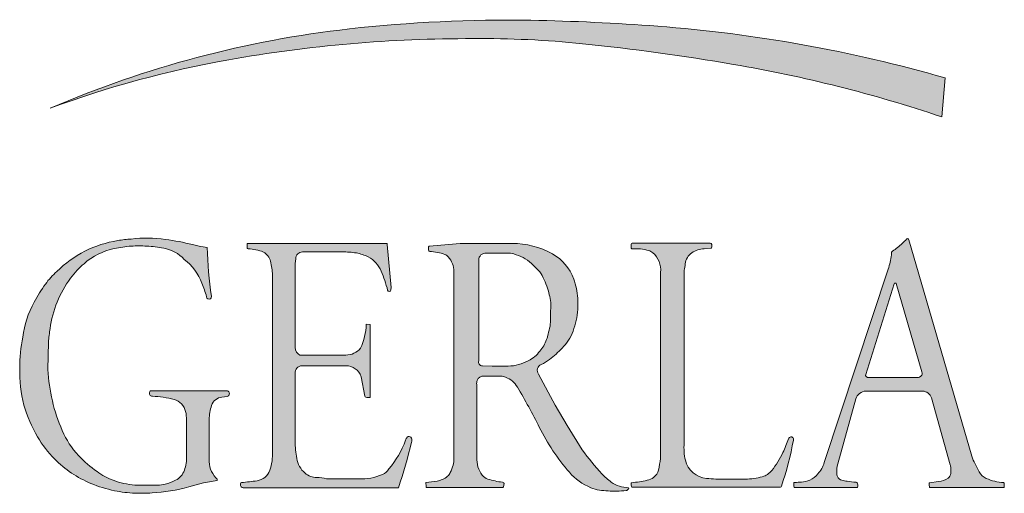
# Paper-space layout 'A0' of a CAD drawing. Header units: metres. Extents: x 0 to 1189, y 0 to 841.
# Tile 6 of 15: x 1100.61 to 1116.23, y 27.93 to 35.45. Entities that reach past the tile are written whole.
import ezdxf
from ezdxf.enums import TextEntityAlignment as Align

# ---------------------------------------------------------------- set-up
doc = ezdxf.new("R2010")
doc.units = ezdxf.units.M
doc.header["$LTSCALE"] = 0.5
doc.layers.get('0').update_dxf_attribs({"lineweight": 13})
doc.layers.add('22BMALSTBC_VOLGER-ZW', color=7, linetype='Continuous', lineweight=13)
doc.styles.add('ambacht', font='isocp.shx')
doc.styles.add('ISO', font='iso', dxfattribs={"height": 2.5})

# ---------------------------------------------------------------- blocks, each defined once
blk = doc.blocks.new('VOLGER-ZW')
h = blk.add_hatch(color=8)
edge = h.paths.add_edge_path()
edge.add_arc((-71.30466688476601, 8.736466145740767), 16.67060041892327, 96.39845851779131, 113.34533776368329, ccw=False)
edge.add_arc((-70.66731337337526, 3.052951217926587), 22.38974033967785, 89.01934509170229, 96.39845851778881, ccw=False)
edge.add_arc((-70.86864222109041, -8.70874674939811), 34.15316128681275, 85.63866832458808, 89.01934509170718, ccw=False)
edge.add_arc((-70.0029028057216, 2.642688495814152), 22.76876025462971, 73.96449187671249, 85.6386683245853, ccw=False)
edge.add_line((-63.71341919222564, 24.52553199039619), (-63.76669977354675, 23.90606975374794))
edge.add_arc((-70.78679494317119, 3.037872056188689), 22.01734342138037, 71.4069780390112, 80.28149149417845)
edge.add_arc((-73.1984427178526, -11.04345817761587), 36.30369726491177, 80.28149149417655, 84.09614735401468)
edge.add_arc((-71.03936932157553, 9.835732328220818), 15.3131709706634, 84.09614735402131, 90.6010562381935)
edge.add_arc((-71.27915327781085, 3.443527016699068), 21.70467799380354, 89.791072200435, 100.0794970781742)
edge.add_arc((-72.21189844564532, 8.690803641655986), 16.37514466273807, 100.0794970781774, 110.3662015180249)
h = blk.add_hatch(color=8)
edge = h.paths.add_edge_path(flags=16)
edge.add_arc((-68.82560886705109, 20.72970339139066), 1.149645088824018, 174.8898118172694, 182.5246915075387)
edge.add_arc((-70.39361008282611, 20.66056595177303), 0.4198796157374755, -15.080483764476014, 2.5246915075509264, ccw=False)
edge.add_arc((-68.21557729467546, 20.07368342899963), 1.835837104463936, 164.9195162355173, 169.187088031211)
edge.add_arc((-70.16698432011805, 20.44639001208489), 0.1508434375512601, 328.12207636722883, 349.1870880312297, ccw=False)
edge.add_arc((-70.44937007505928, 20.48625888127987), 0.4275278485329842, 315.4158454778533, 343.76447821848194, ccw=False)
edge.add_arc((-70.50416186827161, 20.42385928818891), 0.4308021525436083, 294.5323391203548, 326.5110757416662, ccw=False)
edge.add_arc((-70.65727892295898, 20.6288481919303), 0.6830138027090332, 271.2613722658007, 299.08226474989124, ccw=False)
edge.add_line((-70.64224352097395, 19.94599989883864), (-70.89995117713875, 19.94599989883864))
edge.add_line((-70.89995117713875, 19.94599989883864), (-71.05398180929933, 19.95158003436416))
edge.add_arc((-71.05398180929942, 20.01190037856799), 0.0603203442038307, 163.0608055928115, 270.000000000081, ccw=False)
edge.add_line((-71.11168512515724, 20.02947511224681), (-71.11168512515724, 21.63013982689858))
edge.add_arc((-70.99945279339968, 21.63013982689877), 0.1122323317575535, 86.80102803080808, 180.0000000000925, ccw=False)
edge.add_line((-70.99318982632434, 21.74219727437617), (-70.66017003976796, 21.74219727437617))
edge.add_arc((-70.66017003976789, 21.36431562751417), 0.3778816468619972, 74.16460170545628, 90.0000000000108, ccw=False)
edge.add_arc((-70.7948020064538, 20.8896558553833), 0.8712655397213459, 63.73268603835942, 74.16460170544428, ccw=False)
edge.add_arc((-70.6532367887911, 21.17650316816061), 0.5513872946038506, 46.45237171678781, 63.73268603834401, ccw=False)
edge.add_arc((-72.31859870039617, 19.42449696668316), 2.968608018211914, 43.561336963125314, 46.45237171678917, ccw=False)
edge.add_arc((-70.47785738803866, 21.17504419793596), 0.4283827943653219, 24.267783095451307, 43.56133696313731, ccw=False)
edge.add_arc((-71.6608161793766, 20.64171839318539), 1.726006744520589, 14.74909206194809, 24.2677830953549, ccw=False)
edge.add_arc((-70.69245678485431, 20.89664973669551), 0.7246527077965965, -5.110188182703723, 14.749092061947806, ccw=False)
edge = h.paths.add_edge_path()
edge.add_arc((-70.61869540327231, 18.49397393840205), 0.5258202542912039, 179.9999999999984, 196.2679089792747, ccw=False)
edge.add_line((-71.14451565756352, 18.49397393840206), (-71.14451565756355, 19.65410054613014))
edge.add_arc((-71.01474002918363, 19.66990570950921), 0.1307345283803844, 158.2635313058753, 186.9437639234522, ccw=False)
edge.add_arc((-71.03198666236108, 19.67678169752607), 0.1121677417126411, 90.00000000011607, 158.2635313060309, ccw=False)
edge.add_line((-71.0319866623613, 19.78894943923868), (-70.76082323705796, 19.78894943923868))
edge.add_arc((-70.84319979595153, 19.32879390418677), 0.4674708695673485, 70.35579518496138, 79.85048177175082, ccw=False)
edge.add_arc((-70.80604978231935, 19.4328691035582), 0.3569639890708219, 30.422629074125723, 70.35579518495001, ccw=False)
edge.add_arc((-80.13400240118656, 13.95523845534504), 11.17431752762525, 26.69363257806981, 30.422629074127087, ccw=False)
edge.add_arc((-67.01376885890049, 20.55220165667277), 3.511064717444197, 206.693632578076, 220.7582033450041)
edge.add_arc((-68.97491976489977, 18.86829613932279), 0.9261931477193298, 221.0590138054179, 247.0982747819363)
edge.add_arc((-69.11596984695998, 18.53441187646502), 0.563737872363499, 247.0982747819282, 261.800139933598)
edge.add_arc((-68.96072010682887, 19.61178907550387), 1.652243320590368, 261.8001399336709, 271.380985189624)
edge.add_arc((-68.96246444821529, 19.68414614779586), 1.724621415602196, 271.3809851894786, 276.3370379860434)
edge.add_arc((-68.77514292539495, 17.99740653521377), 0.02751214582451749, 276.3370379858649, 311.2559762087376)
edge.add_line((-68.75700074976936, 17.97672370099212), (-68.72993739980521, 18.00046261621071))
edge.add_line((-68.72993739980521, 18.00046261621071), (-68.73712771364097, 18.01301294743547))
edge.add_arc((-68.72005299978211, 18.51662353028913), 0.5038999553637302, 235.1067153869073, 268.0581535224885, ccw=False)
edge.add_arc((-68.50999440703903, 18.817810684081), 0.8711033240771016, 222.1066935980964, 235.1067153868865, ccw=False)
edge.add_arc((-65.24170632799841, 21.77162920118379), 5.276412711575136, 216.7345966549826, 222.1066935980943, ccw=False)
edge.add_line((-69.47030070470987, 18.61575837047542), (-69.71125486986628, 19.00228758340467))
edge.add_line((-69.71125486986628, 19.00228758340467), (-69.89952297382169, 19.3279916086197))
edge.add_line((-69.89952297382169, 19.3279916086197), (-70.16210719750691, 19.82002822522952))
edge.add_arc((-70.08198692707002, 19.88057216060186), 0.1004232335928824, 113.0124142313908, 217.0769972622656, ccw=False)
edge.add_arc((-70.35204106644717, 20.51639678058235), 0.5903749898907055, 293.0124142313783, 308.1652791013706)
edge.add_arc((-71.28415509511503, 21.70238058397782), 2.09881595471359, 308.1652791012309, 315.4998106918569)
edge.add_arc((-70.33189697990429, 20.76659295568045), 0.7637152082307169, 315.4998106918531, 339.7912792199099)
edge.add_arc((-70.78732120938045, 20.93423515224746), 1.249014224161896, 339.7912792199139, 355.9153074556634)
edge.add_arc((-70.80737195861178, 20.93566702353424), 1.269116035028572, 355.9153074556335, 364.0718584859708)
edge.add_arc((-70.69019948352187, 20.94400820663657), 1.151647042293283, 4.071858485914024, 19.58527003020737)
edge.add_arc((-70.3059146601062, 21.08073456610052), 0.7437635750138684, 19.58527003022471, 60.85561940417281)
edge.add_arc((-70.58115704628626, 20.58712173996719), 1.308929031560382, 60.8556194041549, 89.99999999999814)
edge.add_line((-70.58115704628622, 21.89605077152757), (-71.40660552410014, 21.89605077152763))
edge.add_arc((-3.954949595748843, -747.3122122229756), 772.1600078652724, 95.01143188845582, 95.04791109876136)
edge.add_arc((-71.89084289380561, 21.83748580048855), 0.01640949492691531, 109.5467962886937, 165.2472313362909)
edge.add_arc((-71.79865166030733, 21.81320911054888), 0.1117435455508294, 165.2472313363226, 198.4498041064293)
edge.add_arc((-71.88865544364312, 21.78318191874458), 0.01686302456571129, 198.4498041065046, 267.5533591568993)
edge.add_arc((-71.92467448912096, 20.94019560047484), 0.8268924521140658, 70.45407462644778, 87.55335915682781, ccw=False)
edge.add_arc((-71.6911548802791, 21.59795860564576), 0.1289070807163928, 41.31365928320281, 70.45407462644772, ccw=False)
edge.add_arc((-71.85597604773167, 21.45309003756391), 0.3483448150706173, -1.0054474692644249, 41.31365928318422, ccw=False)
edge.add_line((-71.50768486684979, 21.44697746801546), (-71.50768486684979, 19.69506142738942))
edge.add_line((-71.50768486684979, 19.69506142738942), (-71.50768486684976, 18.47432989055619))
edge.add_arc((-71.79946916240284, 18.45781107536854), 0.2922515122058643, -16.618775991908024, 3.2402332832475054, ccw=False)
edge.add_arc((-72.46486936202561, 18.65641294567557), 0.9866578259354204, 335.9517640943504, 343.3812240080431, ccw=False)
edge.add_arc((-71.71488846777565, 18.32174310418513), 0.1653934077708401, 310.7725914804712, 335.9517640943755, ccw=False)
edge.add_arc((-71.82618798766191, 18.45080960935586), 0.3358215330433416, 279.1819514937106, 310.7725914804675, ccw=False)
edge.add_arc((-72.30864842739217, 21.43556737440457), 3.359320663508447, 276.1621333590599, 279.18195149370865, ccw=False)
edge.add_arc((-71.94768839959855, 18.09229594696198), 0.003380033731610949, 96.16213335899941, 186.8117890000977)
edge.add_arc((-72.57844501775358, 18.01695114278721), 0.6318606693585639, 0.5269484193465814, 6.811789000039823, ccw=False)
edge.add_arc((-71.9436700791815, 18.02278932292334), 0.002941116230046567, 180.5269484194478, 270.0000000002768)
edge.add_line((-71.94367007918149, 18.0198482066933), (-70.72339681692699, 18.0198482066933))
edge.add_arc((-70.50524805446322, 17.94794465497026), 0.229693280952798, 158.8743479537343, 161.7573727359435, ccw=False)
edge.add_arc((-70.85508282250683, 18.08311463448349), 0.1453471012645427, 338.87434795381, 358.4962569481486)
edge.add_arc((-70.726427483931, 18.07973726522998), 0.0166474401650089, 358.4962569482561, 405.2913739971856)
edge.add_arc((-70.74099006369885, 18.06502581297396), 0.03734757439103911, 45.29137399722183, 83.11150888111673)
edge.add_arc((-70.58031014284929, 19.39505309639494), 1.30235038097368, 252.7496641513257, 263.1115088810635, ccw=False)
edge.add_arc((-70.91286578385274, 18.32407107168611), 0.1809246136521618, 217.2027511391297, 252.74966415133, ccw=False)
edge.add_arc((-70.73298250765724, 18.4606235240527), 0.4067665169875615, 196.2679089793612, 217.2027511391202, ccw=False)
h = blk.add_hatch(color=8)
edge = h.paths.add_edge_path()
edge.add_arc((-76.11986606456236, 20.14813637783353), 1.898547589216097, 131.359807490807, 135.9084331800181, ccw=False)
edge.add_arc((-76.67374625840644, 20.77727927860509), 1.060332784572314, 102.01968137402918, 131.3598074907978, ccw=False)
edge.add_arc((-76.5039868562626, 19.97997089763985), 1.875513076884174, 93.68007772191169, 102.01968137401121, ccw=False)
edge.add_arc((-76.49328098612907, 19.81351859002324), 2.04230931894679, 86.73216207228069, 93.68007772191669, ccw=False)
edge.add_arc((-76.49599004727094, 19.76607149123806), 2.089833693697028, 79.34964314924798, 86.73216207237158, ccw=False)
edge.add_arc((-76.22204483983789, 21.22280271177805), 0.607567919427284, 43.67660861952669, 79.3496431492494, ccw=False)
edge.add_arc((-76.28596404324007, 20.98496824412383), 0.8279766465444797, 19.598385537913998, 52.56086359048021, ccw=False)
edge.add_arc((-76.64764106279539, 20.74533961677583), 1.253435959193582, 13.995179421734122, 24.377553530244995, ccw=False)
edge.add_arc((-75.39178470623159, 21.04860355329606), 0.03962751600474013, 180.1918073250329, 366.9308815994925)
edge.add_arc((-68.71550231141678, 22.02396401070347), 6.707537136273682, 181.6395132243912, 188.3198891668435, ccw=False)
edge.add_line((-75.42029352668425, 21.83205467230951), (-75.48570011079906, 21.83981890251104))
edge.add_arc((-74.59016902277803, 26.2851846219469), 4.53467223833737, 256.4134849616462, 258.6100556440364, ccw=False)
edge.add_arc((-76.733576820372, 17.41626609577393), 4.589576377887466, 76.4134849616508, 81.80941333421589)
edge.add_arc((-76.37534162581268, 19.90514259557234), 2.075050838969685, 81.80941333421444, 96.99771784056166)
edge.add_arc((-76.58749585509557, 20.75795983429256), 1.207460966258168, 91.92921007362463, 101.9668551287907)
edge.add_arc((-76.58115671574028, 20.23741411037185), 1.721017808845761, 98.5780516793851, 135.2777392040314)
edge.add_arc((-77.15889072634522, 20.67338912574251), 1.008393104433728, 129.7713047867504, 145.1564083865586)
edge.add_arc((-75.48935576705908, 19.51114731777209), 3.042638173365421, 145.1564083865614, 151.5311521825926)
edge.add_arc((-76.91668021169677, 20.248835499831), 1.436623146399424, 150.2590439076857, 173.6409887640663)
edge.add_arc((-76.38243322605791, 19.96381438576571), 2.011672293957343, 167.2451037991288, 181.4181880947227)
edge.add_arc((-76.1598746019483, 19.87001782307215), 2.234048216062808, 178.8712544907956, 194.0692059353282)
edge.add_arc((-76.17795449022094, 19.95007550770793), 2.237477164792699, 196.1707901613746, 210.238356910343)
edge.add_arc((-76.57815832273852, 19.71679250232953), 1.774244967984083, 210.2383569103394, 224.5988779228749)
edge.add_arc((-76.59118765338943, 19.70394434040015), 1.75594636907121, 224.5988779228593, 247.4425203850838)
edge.add_arc((-76.47194673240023, 19.99100252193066), 2.066785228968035, 247.4425203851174, 258.3195000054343)
edge.add_arc((-76.49510205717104, 19.87899773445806), 1.952411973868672, 258.3195000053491, 267.9100583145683)
edge.add_arc((-76.46905502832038, 20.59276065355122), 2.666649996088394, 267.9100583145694, 273.7463977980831)
edge.add_arc((-76.494448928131, 20.98057028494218), 3.055290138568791, 273.7463977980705, 284.835279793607)
edge.add_line((-75.71216929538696, 18.02712544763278), (-75.47621394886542, 18.09224832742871))
edge.add_line((-75.47621394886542, 18.09224832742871), (-75.26098131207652, 18.1297795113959))
edge.add_line((-75.26098131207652, 18.1297795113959), (-75.26099738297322, 18.15552507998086))
edge.add_arc((-75.22213579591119, 18.22964398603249), 0.08368891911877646, 222.1707706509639, 242.3313439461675, ccw=False)
edge.add_arc((-74.98390386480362, 18.44543815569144), 0.4051256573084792, 176.7074475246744, 222.1707706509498, ccw=False)
edge.add_line((-75.38836077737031, 18.46870624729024), (-75.38836077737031, 19.09807542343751))
edge.add_arc((-74.68982446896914, 19.0922239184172), 0.6985608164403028, 160.7960605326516, 179.5200554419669, ccw=False)
edge.add_arc((-75.1608608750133, 19.25629246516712), 0.1997684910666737, 97.24561481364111, 160.7960605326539, ccw=False)
edge.add_line((-75.18605628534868, 19.45446572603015), (-75.10417820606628, 19.46579757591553))
edge.add_line((-75.10417820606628, 19.46579757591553), (-75.0811698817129, 19.47293496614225))
edge.add_arc((-75.90363454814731, 19.86996298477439), 0.9132794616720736, 334.2320220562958, 335.3443171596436)
edge.add_arc((-75.12487811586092, 19.51250456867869), 0.05640251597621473, 335.3443171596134, 388.562245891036)
edge.add_arc((-75.09735889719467, 19.5274850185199), 0.02507008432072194, 28.56224589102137, 89.99999999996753)
edge.add_line((-75.09735889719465, 19.55255510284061), (-76.32215874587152, 19.55255510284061))
edge.add_arc((-76.27888659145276, 19.51214622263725), 0.05920605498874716, 136.9596979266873, 154.3868164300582)
edge.add_arc((-76.28775904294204, 19.51639969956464), 0.0493667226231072, 154.3868164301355, 211.004680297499)
edge.add_arc((-76.28846572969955, 19.51597500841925), 0.04854224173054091, 211.0036286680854, 268.0184080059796)
edge.add_arc((-76.34311646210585, 17.93643303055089), 1.531944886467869, 74.93921315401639, 88.0184080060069, ccw=False)
edge.add_arc((-76.01120799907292, 19.1698963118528), 0.2546058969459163, 12.321712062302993, 74.93921315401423, ccw=False)
edge.add_arc((-76.37688053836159, 19.09002163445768), 0.6289003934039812, 6.252776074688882e-13, 12.321712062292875, ccw=False)
edge.add_line((-75.74798014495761, 19.09002163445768), (-75.74798014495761, 18.51534559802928))
edge.add_arc((-76.32838593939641, 18.48828715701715), 0.5810361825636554, -19.598530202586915, 2.669188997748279, ccw=False)
edge.add_arc((-76.04946882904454, 18.38897730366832), 0.284966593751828, 296.45767264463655, 340.4014697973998, ccw=False)
edge.add_arc((-76.32786431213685, 18.94838680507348), 0.909821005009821, 285.35562242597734, 296.4576726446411, ccw=False)
edge.add_arc((-76.20299173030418, 18.49366438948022), 0.438264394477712, 269.6727302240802, 285.35562242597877, ccw=False)
edge.add_line((-76.20549505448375, 18.05540714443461), (-76.56623759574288, 18.05746770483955))
edge.add_arc((-76.47974067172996, 19.29225014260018), 1.237808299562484, 249.5955516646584, 265.99295712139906, ccw=False)
edge.add_arc((-76.53951229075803, 19.13156728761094), 1.066368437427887, 233.9371192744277, 249.5955516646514, ccw=False)
edge.add_arc((-75.7994127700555, 20.14787945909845), 2.323602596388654, 224.3416172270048, 233.93711927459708, ccw=False)
edge.add_arc((-76.43030526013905, 19.47624470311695), 1.403521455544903, 203.2625079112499, 222.7333743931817, ccw=False)
edge.add_arc((-76.4303052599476, 19.47624470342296), 1.403521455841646, 203.2599876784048, 203.26250791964, ccw=False)
edge.add_arc((-75.1773923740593, 20.02698671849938), 2.772113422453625, 182.8241389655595, 203.4914499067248, ccw=False)
edge.add_line((-77.94613897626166, 19.89040311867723), (-77.94008560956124, 20.32737272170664))
edge.add_arc((-66.00859712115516, 18.92607530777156), 12.01349457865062, 172.2683971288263, 173.3015647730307, ccw=False)
edge.add_arc((-76.19693751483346, 20.30931575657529), 1.731683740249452, 143.3963912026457, 172.2683971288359, ccw=False)
edge.add_arc((-76.79854511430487, 20.80562845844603), 0.953613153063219, 135.9084331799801, 145.7827321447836, ccw=False)
h = blk.add_hatch(color=8)
edge = h.paths.add_edge_path()
edge.add_line((-73.915844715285, 19.95219030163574), (-73.22103635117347, 19.95219030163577))
edge.add_arc((-73.21927514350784, 19.69417505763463), 0.2580212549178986, 19.065856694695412, 90.39109394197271, ccw=False)
edge.add_line((-72.97540797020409, 19.77845892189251), (-72.9165501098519, 19.47103628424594))
edge.add_arc((-72.89464223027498, 19.47308496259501), 0.02200346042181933, 185.3423816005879, 253.8389808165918)
edge.add_arc((-72.86446545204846, 19.57721850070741), 0.130421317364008, 253.8389808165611, 281.6851371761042)
edge.add_arc((-72.84587202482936, 19.45744978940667), 0.01115208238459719, 314.5333689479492, 360)
edge.add_line((-72.83471994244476, 19.45744978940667), (-72.83471994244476, 20.60713338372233))
edge.add_arc((-72.80471994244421, 20.60713338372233), 0.03000000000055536, 175.7275221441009, 180.0000000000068, ccw=False)
edge.add_line((-72.83463657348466, 20.60936837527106), (-72.8963552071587, 20.6110356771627))
edge.add_arc((-72.89532559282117, 20.6097249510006), 0.001666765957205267, 128.1506871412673, 178.0388969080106)
edge.add_arc((-73.90320130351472, 20.64423570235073), 1.006799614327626, 335.6875804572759, 358.03889690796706, ccw=False)
edge.add_arc((-73.2213462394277, 20.43046986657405), 0.3095679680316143, 270.22749705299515, 319.57365141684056, ccw=False)
edge.add_line((-73.22011708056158, 20.1209043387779), (-73.94763427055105, 20.11801566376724))
edge.add_arc((-73.88165126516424, 20.24299248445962), 0.1413257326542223, 180.0000000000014, 242.1676511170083, ccw=False)
edge.add_line((-74.02297699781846, 20.24299248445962), (-74.02297699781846, 21.57596569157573))
edge.add_line((-74.02297699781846, 21.57596569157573), (-74.01309498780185, 21.65293112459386))
edge.add_arc((-73.90911410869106, 21.6563557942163), 0.1040372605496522, 90, 181.8863873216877, ccw=False)
edge.add_line((-73.90911410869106, 21.76039305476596), (-73.27890177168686, 21.76039305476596))
edge.add_arc((-73.26473885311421, 20.46704909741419), 1.293421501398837, 80.60891065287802, 90.62739924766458, ccw=False)
edge.add_arc((-73.15559151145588, 21.12699168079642), 0.6245139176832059, 62.30503507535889, 80.60891065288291, ccw=False)
edge.add_arc((-73.07587242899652, 21.27886658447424), 0.4529880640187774, 22.926228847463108, 62.30503507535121, ccw=False)
edge.add_arc((-74.55110251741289, 20.65490900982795), 2.054745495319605, 13.965354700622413, 22.9262288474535, ccw=False)
edge.add_arc((-72.53093352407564, 21.15729642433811), 0.02695474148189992, 193.9653547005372, 358.1263237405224)
edge.add_line((-72.5039931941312, 21.15641511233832), (-72.50271809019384, 21.19539304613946))
edge.add_line((-72.50271809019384, 21.19539304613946), (-72.56271489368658, 21.87620250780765))
edge.add_arc((-72.57847132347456, 21.87781349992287), 0.01583857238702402, 354.1621664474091, 450)
edge.add_line((-72.57847132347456, 21.89365207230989), (-74.76043551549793, 21.89365207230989))
edge.add_line((-74.76043551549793, 21.89365207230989), (-74.7872372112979, 21.89252085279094))
edge.add_line((-74.7872372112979, 21.89252085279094), (-74.78380203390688, 21.81938624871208))
edge.add_arc((-74.76942218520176, 21.828477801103), 0.01701282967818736, 212.3028164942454, 267.1144523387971)
edge.add_arc((-74.80878610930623, 21.0475239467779), 0.7649324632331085, 68.42126416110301, 87.11445233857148, ccw=False)
edge.add_arc((-74.65017671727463, 21.550309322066), 0.241963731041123, 14.716168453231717, 59.52440663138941, ccw=False)
edge.add_arc((-75.43191336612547, 21.34498875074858), 1.050214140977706, 2.5987801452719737, 14.716168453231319, ccw=False)
edge.add_line((-74.38277933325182, 21.3926072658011), (-74.38277933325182, 18.58911055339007))
edge.add_arc((-75.24415012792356, 18.56285670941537), 0.8617707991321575, -18.38991402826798, 1.745785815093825, ccw=False)
edge.add_arc((-74.6593422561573, 18.36843135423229), 0.2454904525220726, 277.3795918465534, 341.6100859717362, ccw=False)
edge.add_arc((-75.92532905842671, 28.14324822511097), 10.10194861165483, 275.97866422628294, 277.3795918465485, ccw=False)
edge.add_arc((-74.8682720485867, 18.07413630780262), 0.02263752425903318, 102.3896179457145, 171.8403137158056)
edge.add_arc((-74.81823644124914, 18.06696199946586), 0.07318485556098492, 171.8403137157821, 212.9609645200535)
edge.add_arc((-74.85044694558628, 18.04607543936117), 0.03479520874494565, 212.9609645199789, 269.9999999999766)
edge.add_line((-74.8504469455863, 18.01128023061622), (-72.3871793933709, 18.01128023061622))
edge.add_arc((-78.70620107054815, 20.20408604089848), 6.688679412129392, 340.8623737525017, 347.3507006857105)
edge.add_arc((-72.2559033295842, 18.7751877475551), 0.08404819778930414, 334.7834508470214, 368.3680439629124)
edge.add_arc((-72.21397252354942, 18.78135565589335), 0.04166617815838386, 8.368043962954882, 54.13258540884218)
edge.add_arc((-72.24694331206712, 18.7357537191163), 0.09793881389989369, 54.1325854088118, 70.98568561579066)
edge.add_arc((-72.22384618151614, 18.80277825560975), 0.02704617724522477, 70.98568561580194, 144.0509306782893)
edge.add_arc((-72.07407954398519, 18.69416969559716), 0.2120485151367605, 144.0509306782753, 159.8262099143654)
edge.add_arc((-73.69704899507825, 19.29046339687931), 1.516996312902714, 319.84873847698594, 339.8262099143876, ccw=False)
edge.add_arc((-72.72858020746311, 18.42991906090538), 0.2243481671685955, 293.49404125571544, 328.37860623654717, ccw=False)
edge.add_arc((-72.97853948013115, 19.00494956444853), 0.8513567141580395, 267.50072313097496, 293.49404125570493, ccw=False)
edge.add_line((-73.0156644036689, 18.15440268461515), (-73.52855419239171, 18.15628215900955))
edge.add_arc((-73.6893337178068, 17.52201942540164), 0.6543235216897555, 75.77568934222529, 89.17109074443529)
edge.add_arc((-73.67557124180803, 18.47324149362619), 0.296998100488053, 229.5986584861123, 269.1710907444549, ccw=False)
edge.add_arc((-73.61479743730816, 18.54464708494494), 0.3907649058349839, 189.5986878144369, 229.5986584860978, ccw=False)
edge.add_arc((-72.38632877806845, 18.75239806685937), 1.636676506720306, 180, 189.598687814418, ccw=False)
edge.add_line((-74.02300528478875, 18.75239806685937), (-74.02300528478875, 19.82949020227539))
edge.add_arc((-73.91584471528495, 19.8440457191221), 0.1081445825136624, 90.00000000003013, 187.735092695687, ccw=False)
h = blk.add_hatch(color=8)
edge = h.paths.add_edge_path()
edge.add_line((-68.67623140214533, 21.89709530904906), (-67.43815604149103, 21.89745419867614))
edge.add_arc((-67.43816473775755, 21.92745419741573), 0.03000000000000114, 269.9999999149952, 270.01660864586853, ccw=False)
edge.add_arc((-67.43816473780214, 21.8728388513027), 0.02461534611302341, 17.84223712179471, 89.9999999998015, ccw=False)
edge.add_arc((-67.49006442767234, 21.85613347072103), 0.0791373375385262, -16.77072224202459, 17.84223712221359, ccw=False)
edge.add_arc((-67.44461171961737, 21.84243582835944), 0.03166551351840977, 307.93900808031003, 343.22927775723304, ccw=False)
edge.add_line((-67.42514305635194, 21.81746232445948), (-67.53780108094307, 21.80941894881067))
edge.add_arc((-67.52116395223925, 21.43598421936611), 0.3738051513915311, 92.55093395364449, 123.762208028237)
edge.add_arc((-67.59381201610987, 21.54465959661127), 0.2430837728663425, 123.7622080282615, 174.2556206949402)
edge.add_arc((-68.64464481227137, 21.65036876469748), 0.813052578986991, 347.06971003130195, 354.255620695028, ccw=False)
edge.add_line((-67.8522087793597, 21.46843572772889), (-67.8522087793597, 18.72193839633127))
edge.add_arc((-67.01973553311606, 18.64720925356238), 0.8358206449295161, 174.8704430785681, 193.5775206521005)
edge.add_arc((-67.46502176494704, 18.5396680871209), 0.3777323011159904, 193.5775206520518, 265.0834524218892)
edge.add_arc((-73.26504085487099, -48.88580779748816), 67.29674604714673, 84.95776991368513, 85.08345242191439, ccw=False)
edge.add_line((-67.35033197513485, 18.15051256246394), (-66.88247366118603, 18.15051256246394))
edge.add_arc((-66.88539426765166, 19.14243803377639), 0.9919297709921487, 270.1687001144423, 285.9670934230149)
edge.add_arc((-66.69363970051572, 18.47225793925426), 0.2948564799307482, 285.9670934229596, 321.3149598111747)
edge.add_arc((-67.56449815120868, 19.16957387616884), 1.410492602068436, 321.3149598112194, 335.0485367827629)
edge.add_arc((-68.70533302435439, 19.70037780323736), 2.668768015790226, 335.0485367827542, 340.1328092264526)
edge.add_arc((-66.1546711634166, 18.77870273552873), 0.04330883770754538, 96.05432438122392, 160.1328092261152, ccw=False)
edge.add_arc((-66.15516835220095, 18.7833904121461), 0.03859486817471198, 11.550996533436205, 96.05432438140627, ccw=False)
edge.add_arc((-66.15548381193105, 18.78332593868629), 0.03891684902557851, -17.962415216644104, 11.550996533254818, ccw=False)
edge.add_arc((-71.53656046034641, 19.7847912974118), 5.512067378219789, 341.5225621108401, 349.40513091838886, ccw=False)
edge.add_arc((-66.33996887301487, 18.0483112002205), 0.03302300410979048, 304.0577038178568, 341.5225621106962, ccw=False)
edge.add_line((-66.32147508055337, 18.02095250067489), (-68.67912792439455, 18.02095250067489))
edge.add_arc((-68.67912792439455, 18.02573322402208), 0.004780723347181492, 200.5237865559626, 270, ccw=False)
edge.add_arc((-68.5285351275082, 18.08210883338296), 0.1655799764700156, 179.7343474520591, 200.5237865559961, ccw=False)
edge.add_arc((-68.68170492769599, 18.08281901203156), 0.01240852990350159, 107.1102128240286, 179.7343474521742, ccw=False)
edge.add_arc((-68.85122934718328, 19.98166276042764), 1.894260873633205, 275.0236220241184, 282.4997047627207)
edge.add_arc((-68.50210951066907, 18.40684654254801), 0.2812107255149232, 282.4997047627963, 305.8376797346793)
edge.add_arc((-68.45158221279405, 18.33688573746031), 0.1949116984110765, 305.837679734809, 347.6522830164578)
edge.add_arc((-71.32599816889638, 18.96611789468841), 3.137393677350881, 347.6522830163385, 351.0787738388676)
edge.add_line((-68.22655916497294, 18.47958223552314), (-68.22655916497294, 21.434716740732))
edge.add_arc((-68.5871256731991, 21.47218684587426), 0.362508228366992, 354.0671132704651, 409.4911165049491)
edge.add_arc((-68.46059196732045, 21.62029227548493), 0.1677109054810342, 49.49111650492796, 74.38495171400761)
edge.add_arc((-68.63411328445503, 20.99943835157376), 0.8123575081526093, 74.38495171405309, 92.82271017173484)
edge.add_arc((-68.67496190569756, 21.82791865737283), 0.0171292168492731, 178.9860296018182, 272.8227101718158, ccw=False)
edge.add_arc((-69.1428366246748, 21.85228753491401), 0.451390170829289, 356.9438406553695, 363.9318463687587)
edge.add_arc((-68.67535806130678, 21.87958028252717), 0.01753678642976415, 92.85453956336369, 167.9569388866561, ccw=False)
h = blk.add_hatch(color=8)
edge = h.paths.add_edge_path()
edge.add_line((-64.28739555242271, 21.95170804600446), (-63.28666028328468, 18.51579023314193))
edge.add_arc((-62.72588669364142, 18.67911949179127), 0.5840748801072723, 196.2385727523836, 209.1385114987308)
edge.add_arc((-65.21482628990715, 17.29160144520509), 2.265491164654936, 25.505412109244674, 29.138511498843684, ccw=False)
edge.add_arc((-62.97542010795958, 18.36000307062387), 0.2157226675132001, 205.5054121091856, 247.1237649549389)
edge.add_arc((-62.72328916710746, 18.95757194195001), 0.8643046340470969, 247.1237649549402, 265.999888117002)
edge.add_arc((-62.78409558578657, 18.08802404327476), 0.007366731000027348, 12.035587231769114, 85.99988811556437, ccw=False)
edge.add_arc((-62.93561736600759, 18.05571871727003), 0.1622940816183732, -12.758709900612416, 12.035587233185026, ccw=False)
edge.add_arc((-62.78482768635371, 18.02157439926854), 0.007686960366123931, 314.61221890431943, 347.2412900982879, ccw=False)
edge.add_line((-62.77942909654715, 18.01610223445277), (-63.92128709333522, 18.0161022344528))
edge.add_arc((-63.92128709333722, 21.1684354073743), 3.152333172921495, 269.40307955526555, 270.00000000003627, ccw=False)
edge.add_arc((-63.95408826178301, 18.02010879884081), 0.003835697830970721, 191.7966381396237, 269.4030795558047, ccw=False)
edge.add_arc((-63.45129390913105, 18.12511722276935), 0.5174785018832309, 185.4414222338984, 191.7966381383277, ccw=False)
edge.add_arc((-63.94915723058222, 18.07769210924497), 0.01736148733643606, 121.345063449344, 185.4414222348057, ccw=False)
edge.add_line((-63.95818851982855, 18.09251968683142), (-63.81539102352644, 18.11383963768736))
edge.add_arc((-63.83038791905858, 18.40107710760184), 0.2876287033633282, 272.9887442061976, 305.0503470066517)
edge.add_arc((-63.7233154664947, 18.24844742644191), 0.1011874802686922, 305.0503470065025, 354.8274391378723)
edge.add_line((-63.62254005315, 18.23932480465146), (-63.62254005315, 18.32794757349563))
edge.add_arc((-63.75245246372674, 18.32794757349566), 0.1299124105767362, 359.9999999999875, 383.9349636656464)
edge.add_line((-63.63371166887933, 18.38065296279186), (-63.93012843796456, 19.44292258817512))
edge.add_arc((-64.06860332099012, 19.40428241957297), 0.143764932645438, 15.59128129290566, 89.37380365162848)
edge.add_line((-64.06703211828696, 19.54803876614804), (-64.96641552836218, 19.54803876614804))
edge.add_arc((-64.96641552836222, 19.3799247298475), 0.1681140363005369, 89.99999999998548, 164.5724123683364)
edge.add_line((-65.12847198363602, 19.42464647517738), (-65.41610556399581, 18.39152136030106))
edge.add_arc((-64.96921914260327, 18.26710318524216), 0.4638829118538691, 164.4422029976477, 183.120417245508)
edge.add_arc((-65.29128000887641, 18.24954588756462), 0.1413438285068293, 183.1204172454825, 203.6757504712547)
edge.add_arc((-65.3266740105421, 18.23402687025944), 0.1026970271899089, 203.6757504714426, 256.4799902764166)
edge.add_arc((-65.12659052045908, 19.06615423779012), 0.9585412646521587, 256.4799902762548, 261.6409972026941)
edge.add_arc((-64.94529486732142, 20.29999442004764), 2.205629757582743, 261.6409972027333, 265.3360235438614)
edge.add_arc((-65.12633634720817, 18.08085983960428), 0.02087744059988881, 31.032181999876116, 85.33602354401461, ccw=False)
edge.add_arc((-65.18067577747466, 18.04816786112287), 0.08429304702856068, -16.963518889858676, 31.032181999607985, ccw=False)
edge.add_arc((-65.11053931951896, 18.0267738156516), 0.010966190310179, 286.5237174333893, 343.0364811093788, ccw=False)
edge.add_line((-65.10742040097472, 18.01626050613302), (-66.10065049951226, 18.01626050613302))
edge.add_arc((-66.1006504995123, 18.02331846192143), 0.007057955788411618, 193.0177473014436, 270.00000000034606, ccw=False)
edge.add_arc((-65.88527042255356, 18.07311314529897), 0.2281192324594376, 177.0448152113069, 193.0177473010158, ccw=False)
edge.add_arc((-66.09982343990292, 18.08418912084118), 0.01328051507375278, 125.1600812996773, 177.0448152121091, ccw=False)
edge.add_arc((-66.09473275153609, 18.07696192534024), 0.02212062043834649, 90.30738114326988, 125.16008129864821, ccw=False)
edge.add_arc((-66.1028844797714, 19.59642774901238), 1.497367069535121, 270.3073811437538, 274.2356871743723)
edge.add_arc((-66.02303636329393, 18.51829743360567), 0.4162839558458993, 274.2356871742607, 292.9422977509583)
edge.add_arc((-65.98465977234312, 18.42763409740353), 0.3178329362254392, 292.9422977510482, 322.4932365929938)
edge.add_arc((-66.0510798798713, 18.53395482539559), 0.4374651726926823, 316.7335934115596, 344.1909067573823)
edge.add_line((-65.63016192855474, 18.41477489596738), (-64.61516003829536, 21.48663349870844))
edge.add_arc((-65.74071870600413, 21.85853999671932), 1.185409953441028, 341.7154391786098, 352.9129203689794)
edge.add_arc((-64.87097654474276, 21.75040705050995), 0.308971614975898, 352.9129203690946, 361.4359238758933)
edge.add_arc((-64.29403635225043, 21.4725430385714), 0.3917017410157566, 119.57633878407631, 133.1854157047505, ccw=False)
edge.add_arc((-65.83136022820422, 23.44295782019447), 2.112437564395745, 309.5109371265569, 315.002506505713)
edge.add_arc((-64.20720642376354, 21.85686784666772), 0.1598145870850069, 135.2138525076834, 144.6620740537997, ccw=False)
edge.add_arc((-64.31039598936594, 21.94862534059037), 0.02320610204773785, 7.6337530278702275, 116.177387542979, ccw=False)
edge = h.paths.add_edge_path(flags=16)
edge.add_line((-64.48864623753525, 21.2592552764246), (-64.08042622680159, 19.85280173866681))
edge.add_arc((-64.14724593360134, 19.83340746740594), 0.0695773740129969, -39.005133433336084, 16.18525333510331, ccw=False)
edge.add_arc((-64.15201778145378, 19.83727234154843), 0.07571804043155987, 284.79240971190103, 320.994866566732, ccw=False)
edge.add_line((-64.13268562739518, 19.76406380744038), (-64.92413650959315, 19.76406380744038))
edge.add_arc((-64.92413650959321, 19.82449910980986), 0.06043530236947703, 228.500491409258, 270.0000000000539, ccw=False)
edge.add_arc((-64.94424217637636, 19.80177339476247), 0.03009233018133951, 157.2605986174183, 228.5004914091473, ccw=False)
edge.add_line((-64.97199550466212, 19.81340529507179), (-64.52126834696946, 21.25334067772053))
edge.add_arc((-64.5034074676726, 21.24774988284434), 0.01871544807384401, 37.93403608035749, 162.6188875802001, ccw=False)
at = {"color": 8}
for points in [[(-77.9107613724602, 24.04229620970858, -0.07407977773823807), (-73.16247520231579, 25.30322402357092, -0.03220858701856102), (-70.28411696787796, 25.43941214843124, -0.01475205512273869), (-68.27142715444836, 25.34551729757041, -0.05098230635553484), (-63.71341919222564, 24.52553199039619), (-63.76669977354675, 23.90606975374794, 0.03874173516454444), (-67.07009592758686, 24.73924435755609, 0.01664611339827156), (-69.46426541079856, 25.06768075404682, 0.0283906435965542), (-71.2000078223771, 25.14806070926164, 0.04492190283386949), (-75.07778483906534, 24.81321220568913, 0.04491438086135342)], [(-77.48345746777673, 21.469159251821, -0.01984973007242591), (-77.37439879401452, 21.57313833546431, -0.1287244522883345), (-76.89455809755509, 21.81436545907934, -0.03640445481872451), (-76.6243672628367, 21.85161665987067, -0.03032529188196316), (-76.37686197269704, 21.85250705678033, -0.0322234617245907), (-76.10975706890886, 21.81990423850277, -0.156922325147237), (-75.782621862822, 21.64238133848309, -0.1448259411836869), (-75.50595464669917, 21.26269233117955, -0.04533266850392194), (-75.43141200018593, 21.04847089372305, 1.060609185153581), (-75.35244677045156, 21.0533854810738, -0.02915689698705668), (-75.42029352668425, 21.83205467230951), (-75.48570011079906, 21.83981890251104, -0.00958464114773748), (-75.65542406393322, 21.87740921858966, 0.02354853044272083), (-76.07971677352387, 21.95902719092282, 0.06636867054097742), (-76.6281446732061, 21.96473639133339, 0.04382551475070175), (-76.83785782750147, 21.93917991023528, 0.1615155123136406), (-77.8039848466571, 21.44844411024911, 0.06723120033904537), (-77.9864938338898, 21.24952257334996, 0.02782224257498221), (-78.16406723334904, 20.96151472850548, 0.1023784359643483), (-78.34446440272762, 20.40795296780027, 0.0619207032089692), (-78.39348931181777, 19.91402645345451, 0.06641094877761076), (-78.3269076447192, 19.32693475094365, 0.0614585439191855), (-78.11099572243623, 18.82328552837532, 0.06274172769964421), (-77.84149134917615, 18.47102572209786, 0.1000055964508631), (-77.26478638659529, 18.08233637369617), (-77.26478638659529, 18.08233637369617, 0.04749544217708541), (-76.89037570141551, 17.96701675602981, 0.0418711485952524), (-76.566303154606, 17.92788448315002, 0.02547134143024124), (-76.29481506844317, 17.93180920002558, 0.04842216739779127), (-75.71216929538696, 18.02712544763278), (-75.47621394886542, 18.09224832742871), (-75.26098131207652, 18.1297795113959), (-75.26099738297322, 18.15552507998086, -0.08819470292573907), (-75.28416160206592, 18.17346005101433, -0.2010148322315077), (-75.38836077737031, 18.46870624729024), (-75.38836077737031, 19.09807542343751, -0.08188109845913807), (-75.34951299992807, 19.32200263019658, -0.2846237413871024), (-75.18605628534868, 19.45446572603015), (-75.10417820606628, 19.46579757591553), (-75.0811698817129, 19.47293496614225, 0.004853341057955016), (-75.0736177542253, 19.48897545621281, 0.2364725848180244), (-75.07533988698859, 19.53947135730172, 0.2746843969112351), (-75.09735889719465, 19.55255510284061), (-76.32215874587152, 19.55255510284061, 0.07618704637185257), (-76.33227464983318, 19.5377406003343, 0.2521934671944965), (-76.33007250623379, 19.49097050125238), (-76.33007247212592, 19.49097044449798, -4.880574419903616e-06), (-76.33007296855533, 19.49097127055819, 0.2540362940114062), (-76.29014424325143, 19.46746179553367, -0.05713078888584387), (-75.94505026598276, 19.41575667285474, -0.2802282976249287), (-75.76246700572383, 19.22422936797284, -0.05381547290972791), (-75.74798014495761, 19.09002163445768), (-75.74798014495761, 18.51534559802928, -0.09746815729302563), (-75.78101147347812, 18.29339169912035, -0.1941258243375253), (-75.92250579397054, 18.13385704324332, -0.04847975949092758), (-76.08693523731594, 18.07104568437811, -0.06853653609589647), (-76.20549505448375, 18.05540714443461), (-76.20549505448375, 18.05540714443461), (-76.56623759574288, 18.05746770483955, -0.07166951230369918), (-76.91129611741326, 18.13210821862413, -0.06842930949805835), (-77.16725435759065, 18.26954551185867, -0.04189275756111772), (-77.46121906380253, 18.52383239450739, -0.08516267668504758), (-77.71972745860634, 18.9219317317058), (-77.71972745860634, 18.9219317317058, -1.099662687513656e-05), (-77.71975183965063, 18.92198844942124, -0.09042339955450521), (-77.94613897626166, 19.89040311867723), (-77.94613897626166, 19.89040311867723), (-77.94008560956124, 20.32737272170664, -0.004508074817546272), (-77.91287877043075, 20.54228395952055, -0.1266485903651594), (-77.58709844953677, 21.34187623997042, -0.04311143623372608)], [(-73.915844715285, 19.95219030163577), (-73.915844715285, 19.95219030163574), (-73.22103635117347, 19.95219030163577, -0.3216677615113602), (-72.97540797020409, 19.77845892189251), (-72.9165501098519, 19.47103628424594, 0.3081016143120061), (-72.90076662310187, 19.45195100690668, 0.1221032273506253), (-72.83805079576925, 19.44950011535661, 0.2010298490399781), (-72.83471994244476, 19.45744978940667), (-72.83471994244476, 20.60713338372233, -0.0186443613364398), (-72.83463657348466, 20.60936837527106), (-72.8963552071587, 20.6110356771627, 0.2211829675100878), (-72.89699138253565, 20.60978198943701, -0.09783639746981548), (-72.98569066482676, 20.22972431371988, -0.2187033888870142), (-73.22011708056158, 20.1209043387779), (-73.94763427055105, 20.11801566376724, -0.2781124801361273), (-74.02297699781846, 20.24299248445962), (-74.02297699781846, 21.57596569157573), (-74.01309498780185, 21.65293112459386, -0.4238898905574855), (-73.90911410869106, 21.76039305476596), (-73.27890177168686, 21.76039305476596, -0.04374176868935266), (-73.05368799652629, 21.74313558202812, -0.08003596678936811), (-72.86533977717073, 21.67995783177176, -0.1735335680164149), (-72.65866717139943, 21.45532609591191, -0.03911912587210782), (-72.55709153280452, 21.15079129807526, 0.870520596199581), (-72.5039931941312, 21.15641511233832), (-72.50271809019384, 21.19539304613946), (-72.56271489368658, 21.87620250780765, 0.4443811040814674), (-72.57847132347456, 21.89365207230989), (-74.76043551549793, 21.89365207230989), (-74.7872372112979, 21.89252085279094), (-74.78380203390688, 21.81938624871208, 0.2438275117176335), (-74.77027862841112, 21.81148654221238, -0.08174577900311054), (-74.5274596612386, 21.75884462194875, -0.1980426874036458), (-74.41615033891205, 21.6117755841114, -0.05292140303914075), (-74.38277933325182, 21.3926072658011), (-74.38277933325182, 18.58911055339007, -0.08808532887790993), (-74.42638861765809, 18.29098353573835, -0.287834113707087), (-74.6278108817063, 18.1249743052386, -0.006112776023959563), (-74.8731291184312, 18.09624663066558, 0.3126657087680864), (-74.89068039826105, 18.07734930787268, 0.1813731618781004), (-74.87964156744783, 18.02714449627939, 0.2541489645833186), (-74.8504469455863, 18.01128023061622), (-72.3871793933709, 18.01128023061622, 0.02831823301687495), (-72.1798645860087, 18.73937980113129, 0.1475984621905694), (-72.17274993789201, 18.78741938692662, 0.2023826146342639), (-72.18955982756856, 18.81512088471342, 0.07366835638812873), (-72.2150344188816, 18.82834871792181, 0.3300662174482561), (-72.24574112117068, 18.81865614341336, 0.06894155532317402), (-72.27311906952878, 18.76729862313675, -0.0873896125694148), (-72.53754073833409, 18.31229244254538, -0.1533991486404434), (-72.6391429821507, 18.22416901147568, -0.113906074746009), (-73.0156644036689, 18.15440268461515), (-73.52855419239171, 18.15628215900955, 0.05851511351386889), (-73.67986782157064, 18.17627447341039, -0.1744039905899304), (-73.86806691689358, 18.24707056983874, -0.1763268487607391), (-74.00009157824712, 18.47948853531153, -0.04190668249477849), (-74.02300528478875, 18.75239806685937), (-74.02300528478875, 19.82949020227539, -0.4543310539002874)], [(-71.1234630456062, 18.34667639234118, -0.0711015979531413), (-71.14451565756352, 18.49397393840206), (-71.14451565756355, 19.65410054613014, -0.1257984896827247), (-71.13617894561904, 19.71832168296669, -0.3069884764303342), (-71.0319866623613, 19.78894943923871), (-71.0319866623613, 19.78894943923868), (-70.76082323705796, 19.78894943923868, -0.04145210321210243), (-70.68604624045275, 19.76905720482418, -0.1760263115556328), (-70.49823482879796, 19.61362652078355, -0.01627225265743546), (-70.15062892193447, 18.97496217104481, 0.06144542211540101), (-69.67330037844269, 18.25993911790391, 0.1141091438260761), (-69.3353493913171, 18.01511138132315, 0.06423712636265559), (-69.19637381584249, 17.97643733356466, 0.04182869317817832), (-68.92090037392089, 17.96002566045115, 0.02162823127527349), (-68.772106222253, 17.97006249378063, 0.1535526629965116), (-68.75700074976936, 17.97672370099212), (-68.72993739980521, 18.00046261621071), (-68.73712771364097, 18.01301294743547, -0.1447767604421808), (-69.00830883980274, 18.10331524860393, -0.05678421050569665), (-69.15626379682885, 18.23372432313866, -0.02344448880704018), (-69.47030070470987, 18.61575837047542), (-69.71125486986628, 19.00228758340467), (-69.89952297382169, 19.3279916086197), (-70.16210719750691, 19.82002822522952, -0.4880814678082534), (-70.12124543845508, 19.97300373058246, 0.06621335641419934), (-69.98722943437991, 20.05222536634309, 0.03201386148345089), (-69.78717853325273, 20.23129609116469, 0.1063902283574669), (-69.6151957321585, 20.50277438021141, 0.07047065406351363), (-69.54147966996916, 20.84526666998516), (-69.54147966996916, 20.84526666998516, 0.03560470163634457), (-69.54145945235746, 21.02578381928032, 0.06779360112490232), (-69.60518252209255, 21.33005108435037, 0.182047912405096), (-69.94369283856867, 21.73033414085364, 0.1278562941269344), (-70.58115704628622, 21.89605077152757), (-71.40660552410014, 21.89605077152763, 0.0001591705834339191), (-71.89633312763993, 21.85294959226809, 0.2479401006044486), (-71.90671142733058, 21.84166445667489, 0.1458956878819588), (-71.90465173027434, 21.77784521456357, 0.3110037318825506), (-71.88937530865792, 21.76633426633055, -0.0747484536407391), (-71.64802742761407, 21.71943723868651, -0.1278387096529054), (-71.59433189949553, 21.68306057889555, -0.1867796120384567), (-71.50768486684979, 21.44697746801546), (-71.50768486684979, 21.44697746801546), (-71.50768486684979, 19.69506142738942), (-71.50768486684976, 18.47432989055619, -0.08686879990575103), (-71.51942531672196, 18.3742264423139, -0.03242849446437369), (-71.56385075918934, 18.25434436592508, -0.110309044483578), (-71.60687691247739, 18.196489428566, -0.1387198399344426), (-71.7726008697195, 18.11929109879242, -0.01317720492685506), (-71.94805122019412, 18.09565645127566, 0.4175384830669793), (-71.9510445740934, 18.09189504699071, -0.02742966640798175), (-71.94661107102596, 18.02276227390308, 0.4115223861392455), (-71.94367007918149, 18.0198482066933), (-70.72339681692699, 18.0198482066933, -0.01258023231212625), (-70.71950417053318, 18.03072943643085, 0.08582654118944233), (-70.7097857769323, 18.07930039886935, 0.2070678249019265), (-70.71471598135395, 18.09156849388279, 0.1665359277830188), (-70.7365106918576, 18.1021037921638, -0.04524290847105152), (-70.96651846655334, 18.15128477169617, -0.1563585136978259), (-71.0569723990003, 18.21467729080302, -0.09160039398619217)], [(-68.67623140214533, 21.89709530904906), (-67.43815604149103, 21.89745419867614, -7.246925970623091e-05), (-67.43816473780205, 21.89745419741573, -0.3256809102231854), (-67.41473329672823, 21.88038092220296, -0.1521863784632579), (-67.41429303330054, 21.83329897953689, -0.1552115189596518), (-67.42514305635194, 21.81746232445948), (-67.53780108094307, 21.80941894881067, 0.1370330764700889), (-67.72890518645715, 21.74674758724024, 0.2239544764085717), (-67.83567510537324, 21.56898996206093, -0.03136472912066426), (-67.8522087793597, 21.46843572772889), (-67.8522087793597, 18.72193839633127, 0.08180678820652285), (-67.83219764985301, 18.45099136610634, 0.3225379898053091), (-67.4973951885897, 18.16332561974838, -0.0005483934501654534), (-67.35033197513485, 18.15051256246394), (-66.88247366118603, 18.15051256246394, 0.06904288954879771), (-66.61252903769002, 18.18877706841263, 0.1554688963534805), (-66.46347661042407, 18.28796117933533, 0.05999586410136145), (-66.28565320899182, 18.57455707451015, 0.02218796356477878), (-66.19540238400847, 18.79342085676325, -0.2871160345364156), (-66.15923900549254, 18.82177001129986, -0.3863859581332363), (-66.11735515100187, 18.79111865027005, -0.1294931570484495), (-66.11846380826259, 18.77132425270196, -0.03440776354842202), (-66.30864825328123, 18.03784517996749, -0.1649431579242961), (-66.32147508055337, 18.02095250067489), (-68.67912792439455, 18.02095250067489, -0.3127879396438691), (-68.68360519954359, 18.02405712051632, -0.09096066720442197), (-68.69411332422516, 18.08287654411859, -0.327933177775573), (-68.68535564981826, 18.0946783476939, 0.0326321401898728), (-68.441245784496, 18.13230132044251, 0.1021845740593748), (-68.337463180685, 18.17887492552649, 0.1845024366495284), (-68.26117924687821, 18.2952050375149, 0.01495200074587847), (-68.22655916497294, 18.47958223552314), (-68.22655916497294, 21.434716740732, 0.246660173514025), (-68.35165267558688, 21.74780375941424, 0.1090490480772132), (-68.41544875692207, 21.7818132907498, 0.0806239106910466), (-68.67411836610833, 21.81081022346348, -0.4339652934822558), (-68.69208844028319, 21.82822177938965, 0.03050037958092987), (-68.69250888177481, 21.88323927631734, -0.3399526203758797)], [(-64.28739555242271, 21.95170804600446), (-63.28666028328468, 18.51579023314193, 0.05634611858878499), (-63.23604405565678, 18.39472024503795, -0.0158537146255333), (-63.17011943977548, 18.2671136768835, 0.1836171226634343), (-63.05928053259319, 18.16124769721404, 0.08254936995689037), (-62.78358169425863, 18.09537282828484, -0.3344221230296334), (-62.77689078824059, 18.08956014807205, -0.1086095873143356), (-62.77733052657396, 18.0198767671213, -0.1433409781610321), (-62.77942909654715, 18.01610223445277), (-63.92128709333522, 18.0161022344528, -0.002604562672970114), (-63.9541282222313, 18.01627330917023, -0.3521871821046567), (-63.95784294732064, 18.01932463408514, -0.02773697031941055), (-63.9664404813, 18.07604575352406, -0.2872004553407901), (-63.95818851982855, 18.09251968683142), (-63.81539102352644, 18.11383963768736, 0.1408149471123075), (-63.665203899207, 18.16561052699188, 0.2206744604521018), (-63.62254005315, 18.23932480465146), (-63.62254005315, 18.32794757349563, 0.1048173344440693), (-63.63371166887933, 18.38065296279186), (-63.93012843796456, 19.44292258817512, 0.3335404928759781), (-64.06703211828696, 19.54803876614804), (-64.96641552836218, 19.54803876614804, 0.3373748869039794), (-65.12847198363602, 19.42464647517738), (-65.41610556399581, 18.39152136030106, 0.08168000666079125), (-65.43241427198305, 18.24185188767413, 0.0899308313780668), (-65.42072729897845, 18.1927878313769, 0.2345673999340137), (-65.35068302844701, 18.13417574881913, 0.02252294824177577), (-65.26593858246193, 18.11779593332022, 0.0161239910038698), (-65.12463876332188, 18.10166814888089, -0.241481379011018), (-65.10844693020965, 18.09162256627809, -0.212536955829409), (-65.1000502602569, 18.02357428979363, -0.2517057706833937), (-65.10742040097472, 18.01626050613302), (-66.10065049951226, 18.01626050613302, -0.3491287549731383), (-66.10752706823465, 18.02172863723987, -0.06980812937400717), (-66.1130862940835, 18.08487379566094, -0.2303385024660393), (-66.10747119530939, 18.09504655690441, -0.153256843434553), (-66.09485142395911, 18.09908222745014, 0.01714214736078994), (-65.99228989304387, 18.10315048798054, 0.08180473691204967), (-65.86076725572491, 18.13494241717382, 0.1296596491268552), (-65.73252879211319, 18.23411990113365, 0.1203816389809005), (-65.63016192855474, 18.41477489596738), (-64.61516003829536, 21.48663349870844, 0.04889714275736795), (-64.564365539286, 21.71228684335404, 0.0372057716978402), (-64.56210195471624, 21.75814956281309, -0.05945069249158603), (-64.48737357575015, 21.81320558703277, 0.0239660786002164), (-64.33757595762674, 21.94930424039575, -0.04124901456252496), (-64.32063340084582, 21.96945125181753, -0.5125169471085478)], [(-69.97068439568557, 20.83210389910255, 0.03332577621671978), (-69.97413803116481, 20.67906161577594, -0.07696852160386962), (-69.98819057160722, 20.55132350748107, 0.01862294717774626), (-70.01881910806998, 20.41809137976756, -0.0921731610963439), (-70.03889180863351, 20.36672790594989, -0.1243289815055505), (-70.14487610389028, 20.18615309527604), (-70.14487610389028, 20.18615309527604, -0.1404462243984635), (-70.32528989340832, 20.03194691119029, -0.1219913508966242), (-70.64224352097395, 19.94599989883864), (-70.89995117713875, 19.94599989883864), (-71.05398180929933, 19.95158003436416), (-71.05398180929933, 19.95158003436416, -0.5037088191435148), (-71.11168512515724, 20.02947511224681), (-71.11168512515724, 21.63013982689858, -0.4306627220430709), (-70.99318982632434, 21.74219727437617), (-70.66017003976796, 21.74219727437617, -0.06920512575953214), (-70.5570557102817, 21.72785651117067, -0.04554928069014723), (-70.40921499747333, 21.67095368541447, -0.07554280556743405), (-70.2733544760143, 21.5761497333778, -0.01261518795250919), (-70.1674353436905, 21.47025594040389, -0.08438344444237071), (-70.08732884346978, 21.35111030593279, -0.04155702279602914), (-69.99168140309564, 21.08113662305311, -0.08686999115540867)]]:
    blk.add_lwpolyline(points, format="xyb", close=True, dxfattribs=at)
blk.add_lwpolyline([(-64.48864623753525, 21.2592552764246), (-64.08042622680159, 19.85280173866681, -0.2455790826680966), (-64.09317808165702, 19.78961616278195, -0.1592901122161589), (-64.13268562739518, 19.76406380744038), (-64.92413650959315, 19.76406380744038, -0.1830811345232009), (-64.964181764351, 19.77923540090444, -0.3212568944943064), (-64.97199550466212, 19.81340529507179), (-64.52126834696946, 21.25334067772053, -0.604935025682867), (-64.48864623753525, 21.2592552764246, -0.2026740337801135)], format="xyb", dxfattribs=at)
at = {"linetype": 'Continuous', "style": 'ISO', "width": 0.96}
blk.add_attdef('STATUS', text='', height=5, dxfattribs=at).set_placement((-0.8710452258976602, 71.78535508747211), align=Align.RIGHT)
at = {"style": 'ambacht'}
for tag, p, height in [('PROJECTOMSCHRIJVING', (-142.5000000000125, 65.24999999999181), 3.5), ('TEKENINGNUMMER', (-38.74999999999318, 59.37499999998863), 3), ('ONDERDEELNAAM', (-142.5000000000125, 58.4999999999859), 3.5), ('WERKOMSCHRIJVING1', (-142.5000000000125, 52.24999999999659), 2.5), ('WERKOMSCHRIJVING2', (-142.5000000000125, 48.25000000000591), 2.5), ('BESTEKNUMMER', (-38.74999999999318, 47.50000000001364), 2.5), ('WERKOMSCHRIJVING3', (-142.5000000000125, 44.25000000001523), 2.5), ('WERKOMSCHRIJVING4', (-142.5000000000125, 40.24999999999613), 2.5), ('WERKOMSCHRIJVING5', (-142.5000000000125, 36.25000000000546), 2.5), ('SCHAAL', (-38.74999999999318, 36.24999999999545), 2.5), ('FORMAAT', (-18.74999999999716, 36.24999999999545), 2.5), ('LOCATIETEKENING', (-141.2500000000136, 31.25), 2.5), ('DATUMPLOT', (-38.74999999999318, 31.25), 2.5), ('TEKENAAR', (-161.2499999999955, 26.25000000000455), 2.5), ('DATUM', (-161.2499999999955, 21.25000000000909), 2.5), ('WIJZ1.', (-131.2499999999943, 21.25000000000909), 1.8), ('WIJZ2.', (-121.2500000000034, 21.25000000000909), 1.8), ('WIJZ3.', (-111.2500000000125, 21.25000000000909), 1.8), ('GEZ.', (-131.2499999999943, 16.25000000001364), 1.8), ('GEZ.', (-121.2500000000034, 16.25000000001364), 1.8), ('GEZ.', (-111.2500000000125, 16.25000000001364), 1.8)]:
    blk.add_attdef(tag, p, '', height=height, dxfattribs=at)

psp = doc.layouts.new('A0')

# ---------------------------------------------------------------- block references
at = {"layer": '22BMALSTBC_VOLGER-ZW'}
psp.add_blockref('VOLGER-ZW', (1179, 10), dxfattribs=at)

doc.saveas('drawing.dxf')
